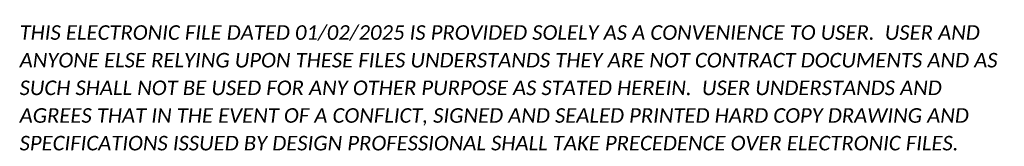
# Model space of a CAD drawing. Header units: feet. Extents: x 2211853 to 2217768, y 489955 to 493330.
# Tile 1 of 3: x 2211853 to 2215237, y 489955 to 490390. Entities that reach past the tile are written whole.
import ezdxf

# ---------------------------------------------------------------- set-up
doc = ezdxf.new("R2010")
doc.units = ezdxf.units.FT
doc.header["$LTSCALE"] = 20
doc.header["$MEASUREMENT"] = 0
doc.layers.add('SC_Scratch15', color=7, linetype='Continuous', lineweight=15, plot=False)
doc.styles.add('P_Slanted - Normal Fixed Spacing', font='calibrii.ttf', dxfattribs={"height": 0.14})

# ---------------------------------------------------------------- blocks, each defined once
blk = doc.blocks.new('E-Submittal Disclaimer-Model')
at = {"layer": 'SC_Scratch15', "color": 40, "true_color": 0xffbf00, "insert": (0, 0), "char_height": 50, "width": 3403.363, "attachment_point": 7, "line_spacing_factor": 1.14, "style": 'P_Slanted - Normal Fixed Spacing'}
blk.add_mtext('THIS ELECTRONIC FILE DATED 01/02/2025 IS PROVIDED SOLELY AS A CONVENIENCE TO USER.  USER AND ANYONE ELSE RELYING UPON THESE FILES UNDERSTANDS THEY ARE NOT CONTRACT DOCUMENTS AND AS SUCH SHALL NOT BE USED FOR ANY OTHER PURPOSE AS STATED HEREIN.  USER UNDERSTANDS AND AGREES THAT IN THE EVENT OF A CONFLICT, SIGNED AND SEALED PRINTED HARD COPY DRAWING AND SPECIFICATIONS ISSUED BY DESIGN PROFESSIONAL SHALL TAKE PRECEDENCE OVER ELECTRONIC FILES.', dxfattribs=at)

msp = doc.modelspace()

# ---------------------------------------------------------------- block references
at = {"layer": 'SC_Scratch15'}
msp.add_blockref('E-Submittal Disclaimer-Model', (2211852.6, 489940.6), dxfattribs=at)

doc.saveas('drawing.dxf')
